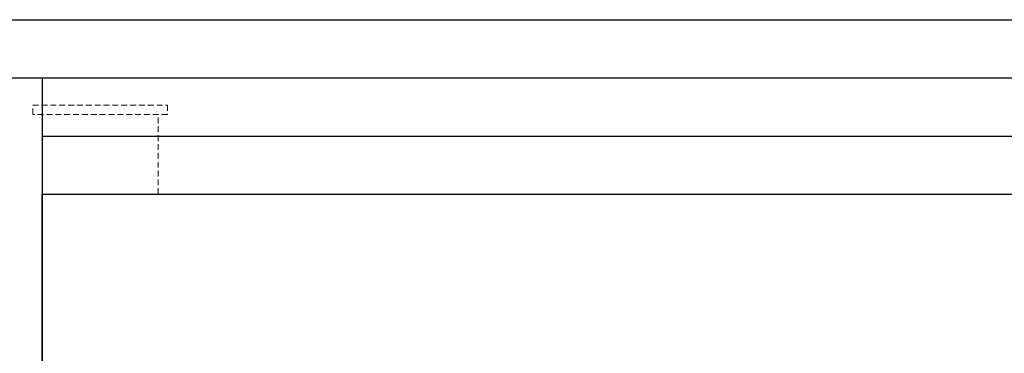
# Model space of a CAD drawing. Header units: centimetres. Extents: x 25511 to 42070, y 833 to 13367.
# Tile 14 of 59: x 29549 to 29761, y 2930 to 3001. Entities that reach past the tile are written whole.
import ezdxf

# ---------------------------------------------------------------- set-up
doc = ezdxf.new("R2010")
doc.units = ezdxf.units.CM
doc.header["$LTSCALE"] = 0.1
doc.linetypes.add('DASHED2', pattern=[9.525, 6.35, -3.175])
for name, color, linetype in [('A-ELEWACJE', 253, 'Continuous'), ('A_Ściany istniejące', 253, 'Continuous'), ('CKIZOLACJE', 253, 'Continuous'), ('CKPRZEKROJ', 253, 'Continuous')]:
    doc.layers.add(name, color=color, linetype=linetype)
doc.layers.add('A-Wyburzenia', color=253, linetype='DASHED2', lineweight=0)
doc.linetypes.add('IZOLACJA_CIEPLNA_OS', pattern='A,0.001,[220,CADKON.SHX,S=0.05,R=0,X=0,Y=0],-1,[220,CADKON.SHX,S=0.05,R=180,X=1,Y=0],-1', length=2.001)

# ---------------------------------------------------------------- blocks, each defined once
blk = doc.blocks.new('A$7E88ED2232A4')
at = {"layer": 'A-Wyburzenia', "ltscale": 2}
for points in [[(2, 17.17), (-27, 17.17), (-27, 19.17), (2, 19.17), (2, 17.17)], [(-25, 0), (-25, 17.17)], [(0, 0), (0, 17.17)]]:
    blk.add_lwpolyline(points, dxfattribs=at)
at = {"layer": 'A_Ściany istniejące'}
blk.add_lwpolyline([(-25, -102.1), (-25, 0)], dxfattribs=at)
at = {"layer": 'CKPRZEKROJ'}
blk.add_lwpolyline([(-25, 0), (2200, 0)], dxfattribs=at)

msp = doc.modelspace()

# ---------------------------------------------------------------- linework, layer by layer
at = {"layer": 'A-ELEWACJE'}
msp.add_lwpolyline([(29579.236, 2963.804), (31754.236, 2963.804)], dxfattribs=at)
at = {"layer": 'CKIZOLACJE'}
for points in [[(29534.236, 2988.804), (31779.236, 2988.804)], [(29554.236, 2988.804), (29554.236, 2861.706)]]:
    msp.add_lwpolyline(points, dxfattribs=at)
at = {"layer": 'CKIZOLACJE', "linetype": 'IZOLACJA_CIEPLNA_OS', "ltscale": 5}
msp.add_lwpolyline([(29554.236, 2976.304), (31779.236, 2976.304)], dxfattribs=at)
at = {"layer": 'CKPRZEKROJ'}
msp.add_lwpolyline([(29524.208, 3001.353), (31779.236, 3001.353)], dxfattribs=at)

# ---------------------------------------------------------------- block references
at = {"layer": 'CKIZOLACJE'}
msp.add_blockref('A$7E88ED2232A4', (29579.236, 2963.804), dxfattribs=at)

doc.saveas('drawing.dxf')
